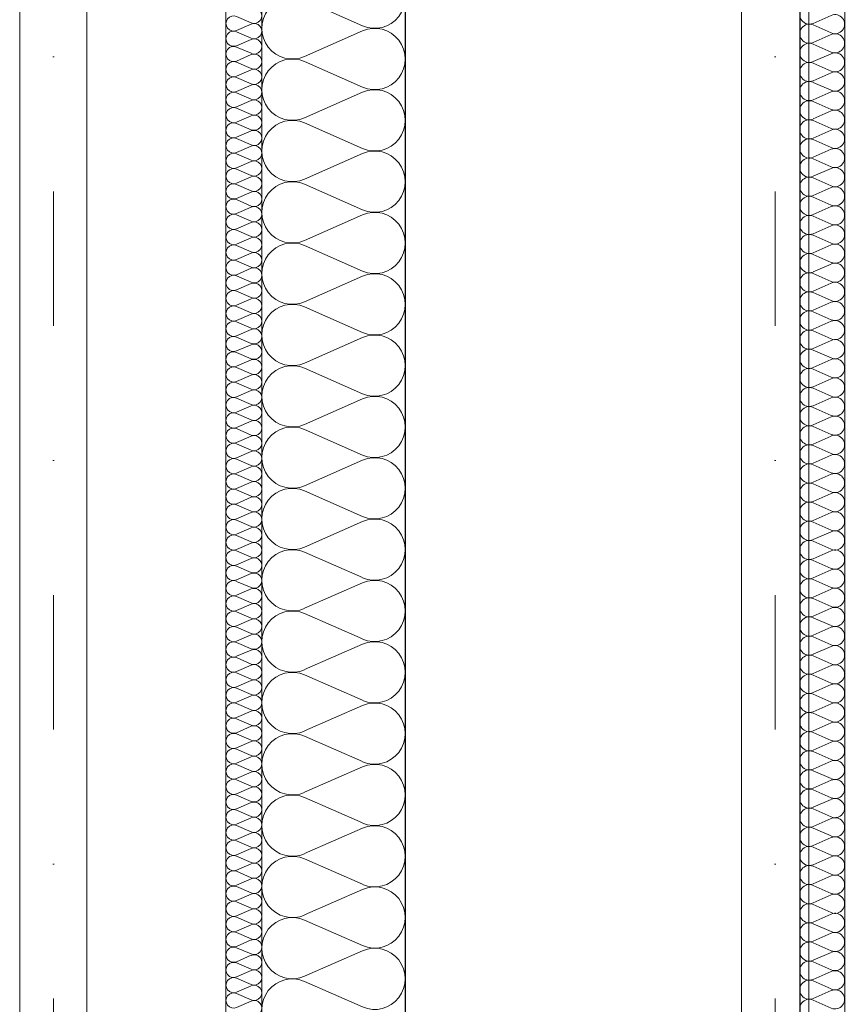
# Model space of a CAD drawing. Extents: x -558982 to 5119495, y -5290134 to 97908.
# Tile 250 of 256: x -430715 to -429794, y 79042 to 80140. Entities that reach past the tile are written whole.
import ezdxf

# ---------------------------------------------------------------- set-up
doc = ezdxf.new("R2010")
doc.units = 0
doc.header["$MEASUREMENT"] = 0
doc.linetypes.add('Dot & Dashed', pattern=[450, 150, -150, 0, -150])
doc.linetypes.add('Hidden Line', pattern=[50, 25, -25])
doc.layers.add('Arch ocieplenie', color=252, linetype='Continuous')
doc.layers.add('Inwent Izolacje', color=252, linetype='Continuous')
for name, color, linetype, lineweight in [('Arch ocieplenie_Nr_Pióra__9', 252, 'Continuous', 13), ('Arch wykończenie_Nr_Pióra__3', 252, 'Continuous', 18), ('INWENT DACH_Nr_Pióra__21', 252, 'Continuous', 9), ('Inwent Izolacje_Nr_Pióra__2', 252, 'Continuous', 13), ('Inwent Izolacje_Nr_Pióra__44', 252, 'Continuous', 13), ('INWENT KONST. DREWNIANA_Nr_Pióra__2', 252, 'Continuous', 13), ('INWENT KONST. DREWNIANA_Nr_Pióra__21', 252, 'Continuous', 9), ('INWENT.ŚCIANY_Nr_Pióra__1', 252, 'Continuous', 25), ('INWENT.ŚCIANY_Nr_Pióra__2', 252, 'Continuous', 13)]:
    doc.layers.add(name, color=color, linetype=linetype, lineweight=lineweight)

# ---------------------------------------------------------------- blocks, each defined once
blk = doc.blocks.new('Izolacja cieplna 14_229', base_point=(-430484.9, 97267.6))
at = {"layer": 'Arch ocieplenie_Nr_Pióra__9', "linetype": 'Continuous'}
for p, q in [((-430473, 95981.5), (-430456.9, 95974.4)), ((-430456.9, 95973), (-430473, 95965.9)), ((-430473, 95964.5), (-430456.9, 95957.4)), ((-430456.9, 95955.9), (-430473, 95948.9)), ((-430473, 95947.4), (-430456.9, 95940.4)), ((-430456.9, 95938.9), (-430473, 95931.8)), ((-430473, 95930.4), (-430456.9, 95923.3)), ((-430456.9, 95921.9), (-430473, 95914.8)), ((-430473, 95913.4), (-430456.9, 95906.3)), ((-430456.9, 95904.9), (-430473, 95897.8)), ((-430473, 95896.4), (-430456.9, 95889.3)), ((-430456.9, 95887.8), (-430473, 95880.8)), ((-430473, 95879.3), (-430456.9, 95872.3)), ((-430456.9, 95870.8), (-430473, 95863.7)), ((-430473, 95862.3), (-430456.9, 95855.2)), ((-430456.9, 95853.8), (-430473, 95846.7)), ((-430473, 95845.3), (-430456.9, 95838.2)), ((-430456.9, 95836.8), (-430473, 95829.7)), ((-430473, 95828.3), (-430456.9, 95821.2)), ((-430456.9, 95819.7), (-430473, 95812.7)), ((-430473, 95811.2), (-430456.9, 95804.1)), ((-430456.9, 95802.7), (-430473, 95795.6)), ((-430473, 95794.2), (-430456.9, 95787.1)), ((-430456.9, 95785.7), (-430473, 95778.6)), ((-430473, 95777.2), (-430456.9, 95770.1)), ((-430456.9, 95768.7), (-430473, 95761.6)), ((-430473, 95760.2), (-430456.9, 95753.1)), ((-430456.9, 95751.6), (-430473, 95744.6)), ((-430473, 95743.1), (-430456.9, 95736)), ((-430456.9, 95734.6), (-430473, 95727.5)), ((-430473, 95726.1), (-430456.9, 95719)), ((-430456.9, 95717.6), (-430473, 95710.5)), ((-430473, 95709.1), (-430456.9, 95702)), ((-430456.9, 95700.6), (-430473, 95693.5)), ((-430473, 95692.1), (-430456.9, 95685)), ((-430456.9, 95683.5), (-430473, 95676.5)), ((-430473, 95675), (-430456.9, 95667.9)), ((-430456.9, 95666.5), (-430473, 95659.4)), ((-430473, 95658), (-430456.9, 95650.9)), ((-430456.9, 95649.5), (-430473, 95642.4)), ((-430473, 95641), (-430456.9, 95633.9)), ((-430456.9, 95632.5), (-430473, 95625.4)), ((-430473, 95624), (-430456.9, 95616.9)), ((-430456.9, 95615.4), (-430473, 95608.4)), ((-430473, 95606.9), (-430456.9, 95599.8)), ((-430456.9, 95598.4), (-430473, 95591.3)), ((-430473, 95589.9), (-430456.9, 95582.8)), ((-430456.9, 95581.4), (-430473, 95574.3)), ((-430473, 95572.9), (-430456.9, 95565.8)), ((-430456.9, 95564.4), (-430473, 95557.3)), ((-430473, 95555.9), (-430456.9, 95548.8)), ((-430456.9, 95547.3), (-430473, 95540.3)), ((-430473, 95538.8), (-430456.9, 95531.7)), ((-430456.9, 95530.3), (-430473, 95523.2)), ((-430473, 95521.8), (-430456.9, 95514.7)), ((-430456.9, 95513.3), (-430473, 95506.2)), ((-430473, 95504.8), (-430456.9, 95497.7)), ((-430456.9, 95496.3), (-430473, 95489.2)), ((-430473, 95487.8), (-430456.9, 95480.7)), ((-430456.9, 95479.2), (-430473, 95472.2)), ((-430473, 95470.7), (-430456.9, 95463.6)), ((-430456.9, 95462.2), (-430473, 95455.1)), ((-430473, 95453.7), (-430456.9, 95446.6)), ((-430456.9, 95445.2), (-430473, 95438.1)), ((-430473, 95436.7), (-430456.9, 95429.6)), ((-430456.9, 95428.2), (-430473, 95421.1)), ((-430473, 95419.6), (-430456.9, 95412.6)), ((-430456.9, 95411.1), (-430473, 95404.1)), ((-430473, 95402.6), (-430456.9, 95395.5)), ((-430456.9, 95394.1), (-430473, 95387)), ((-430473, 95385.6), (-430456.9, 95378.5)), ((-430456.9, 95377.1), (-430473, 95370)), ((-430473, 95368.6), (-430456.9, 95361.5)), ((-430456.9, 95360.1), (-430473, 95353)), ((-430473, 95351.5), (-430456.9, 95344.5)), ((-430456.9, 95343), (-430473, 95336)), ((-430473, 95334.5), (-430456.9, 95327.4)), ((-430456.9, 95326), (-430473, 95318.9)), ((-430473, 95317.5), (-430456.9, 95310.4)), ((-430456.9, 95309), (-430473, 95301.9)), ((-430473, 95300.5), (-430456.9, 95293.4)), ((-430456.9, 95292), (-430473, 95284.9)), ((-430473, 95283.4), (-430456.9, 95276.4)), ((-430456.9, 95274.9), (-430473, 95267.9)), ((-430473, 95266.4), (-430456.9, 95259.3)), ((-430456.9, 95257.9), (-430473, 95250.8)), ((-430473, 95249.4), (-430456.9, 95242.3)), ((-430456.9, 95240.9), (-430473, 95233.8)), ((-430473, 95232.4), (-430456.9, 95225.3)), ((-430456.9, 95223.9), (-430473, 95216.8)), ((-430473, 95215.3), (-430456.9, 95208.3)), ((-430456.9, 95206.8), (-430473, 95199.8)), ((-430473, 95198.3), (-430456.9, 95191.2)), ((-430456.9, 95189.8), (-430473, 95182.7)), ((-430473, 95181.3), (-430456.9, 95174.2)), ((-430456.9, 95172.8), (-430473, 95165.7)), ((-430473, 95164.3), (-430456.9, 95157.2)), ((-430456.9, 95155.8), (-430473, 95148.7)), ((-430473, 95147.2), (-430456.9, 95140.2)), ((-430456.9, 95138.7), (-430473, 95131.6)), ((-430473, 95130.2), (-430456.9, 95123.1)), ((-430456.9, 95121.7), (-430473, 95114.6)), ((-430473, 95113.2), (-430456.9, 95106.1)), ((-430456.9, 95104.7), (-430473, 95097.6)), ((-430473, 95096.2), (-430456.9, 95089.1)), ((-430456.9, 95087.7), (-430473, 95080.6)), ((-430473, 95079.1), (-430456.9, 95072.1)), ((-430456.9, 95070.6), (-430473, 95063.5)), ((-430473, 95062.1), (-430456.9, 95055)), ((-430456.9, 95053.6), (-430473, 95046.5)), ((-430473, 95045.1), (-430456.9, 95038)), ((-430456.9, 95036.6), (-430473, 95029.5)), ((-430473, 95028.1), (-430456.9, 95021)), ((-430456.9, 95019.6), (-430473, 95012.5)), ((-430473, 95011), (-430456.9, 95004)), ((-430456.9, 95002.5), (-430473, 94995.4)), ((-430473, 94994), (-430456.9, 94986.9)), ((-430456.9, 94985.5), (-430473, 94978.4)), ((-430473, 94977), (-430456.9, 94969.9)), ((-430456.9, 94968.5), (-430473, 94961.4)), ((-430473, 94960), (-430456.9, 94952.9)), ((-430456.9, 94951.5), (-430473, 94944.4)), ((-430473, 94942.9), (-430456.9, 94935.9)), ((-430456.9, 94934.4), (-430473, 94927.3)), ((-430473, 94925.9), (-430456.9, 94918.8)), ((-430456.9, 94917.4), (-430473, 94910.3)), ((-430473, 94908.9), (-430456.9, 94901.8)), ((-430456.9, 94900.4), (-430473, 94893.3)), ((-430473, 94891.9), (-430456.9, 94884.8)), ((-430456.9, 94883.4), (-430473, 94876.3))]:
    blk.add_line(p, q, dxfattribs=at)
for centre, start_param, end_param in [((-430453.5, 95982.2), 5.870392, 9.837571), ((-430476.4, 95973.7), 2.7288, 6.695979), ((-430476.4, 95956.7), 2.7288, 6.695979), ((-430453.5, 95965.2), 5.870392, 9.837571), ((-430453.5, 95948.1), 5.870392, 9.837571), ((-430476.4, 95939.6), 2.7288, 6.695979), ((-430476.4, 95922.6), 2.7288, 6.695979), ((-430453.5, 95931.1), 5.870392, 9.837571), ((-430453.5, 95914.1), 5.870392, 9.837571), ((-430476.4, 95905.6), 2.7288, 6.695979), ((-430453.5, 95897.1), 5.870392, 9.837571), ((-430476.4, 95888.6), 2.7288, 6.695979), ((-430453.5, 95880), 5.870392, 9.837571), ((-430476.4, 95871.5), 2.7288, 6.695979), ((-430453.5, 95863), 5.870392, 9.837571), ((-430476.4, 95854.5), 2.7288, 6.695979), ((-430453.5, 95846), 5.870392, 9.837571), ((-430476.4, 95837.5), 2.7288, 6.695979), ((-430453.5, 95829), 5.870392, 9.837571), ((-430476.4, 95820.5), 2.7288, 6.695979), ((-430453.5, 95811.9), 5.870392, 9.837571), ((-430476.4, 95803.4), 2.7288, 6.695979), ((-430453.5, 95794.9), 5.870392, 9.837571), ((-430476.4, 95786.4), 2.7288, 6.695979), ((-430476.4, 95769.4), 2.7288, 6.695979), ((-430453.5, 95777.9), 5.870392, 9.837571), ((-430453.5, 95760.9), 5.870392, 9.837571), ((-430476.4, 95752.4), 2.7288, 6.695979), ((-430476.4, 95735.3), 2.7288, 6.695979), ((-430453.5, 95743.8), 5.870392, 9.837571), ((-430453.5, 95726.8), 5.870392, 9.837571), ((-430476.4, 95718.3), 2.7288, 6.695979), ((-430453.5, 95709.8), 5.870392, 9.837571), ((-430476.4, 95701.3), 2.7288, 6.695979), ((-430453.5, 95692.8), 5.870392, 9.837571), ((-430476.4, 95684.3), 2.7288, 6.695979), ((-430453.5, 95675.7), 5.870392, 9.837571), ((-430476.4, 95667.2), 2.7288, 6.695979), ((-430453.5, 95658.7), 5.870392, 9.837571), ((-430476.4, 95650.2), 2.7288, 6.695979), ((-430453.5, 95641.7), 5.870392, 9.837571), ((-430476.4, 95633.2), 2.7288, 6.695979), ((-430476.4, 95616.2), 2.7288, 6.695979), ((-430453.5, 95624.7), 5.870392, 9.837571), ((-430453.5, 95607.6), 5.870392, 9.837571), ((-430476.4, 95599.1), 2.7288, 6.695979), ((-430476.4, 95582.1), 2.7288, 6.695979), ((-430453.5, 95590.6), 5.870392, 9.837571), ((-430453.5, 95573.6), 5.870392, 9.837571), ((-430476.4, 95565.1), 2.7288, 6.695979), ((-430453.5, 95556.6), 5.870392, 9.837571), ((-430476.4, 95548.1), 2.7288, 6.695979), ((-430453.5, 95539.5), 5.870392, 9.837571), ((-430476.4, 95531), 2.7288, 6.695979), ((-430453.5, 95522.5), 5.870392, 9.837571), ((-430476.4, 95514), 2.7288, 6.695979), ((-430453.5, 95505.5), 5.870392, 9.837571), ((-430476.4, 95497), 2.7288, 6.695979), ((-430453.5, 95488.5), 5.870392, 9.837571), ((-430476.4, 95480), 2.7288, 6.695979), ((-430476.4, 95462.9), 2.7288, 6.695979), ((-430453.5, 95471.4), 5.870392, 9.837571), ((-430453.5, 95454.4), 5.870392, 9.837571), ((-430476.4, 95445.9), 2.7288, 6.695979), ((-430476.4, 95428.9), 2.7288, 6.695979), ((-430453.5, 95437.4), 5.870392, 9.837571), ((-430453.5, 95420.4), 5.870392, 9.837571), ((-430476.4, 95411.9), 2.7288, 6.695979), ((-430476.4, 95394.8), 2.7288, 6.695979), ((-430453.5, 95403.3), 5.870392, 9.837571), ((-430453.5, 95386.3), 5.870392, 9.837571), ((-430476.4, 95377.8), 2.7288, 6.695979), ((-430453.5, 95369.3), 5.870392, 9.837571), ((-430476.4, 95360.8), 2.7288, 6.695979), ((-430453.5, 95352.3), 5.870392, 9.837571), ((-430476.4, 95343.8), 2.7288, 6.695979), ((-430453.5, 95335.2), 5.870392, 9.837571), ((-430476.4, 95326.7), 2.7288, 6.695979), ((-430453.5, 95318.2), 5.870392, 9.837571), ((-430476.4, 95309.7), 2.7288, 6.695979), ((-430453.5, 95301.2), 5.870392, 9.837571), ((-430476.4, 95292.7), 2.7288, 6.695979), ((-430476.4, 95275.6), 2.7288, 6.695979), ((-430453.5, 95284.2), 5.870392, 9.837571), ((-430453.5, 95267.1), 5.870392, 9.837571), ((-430476.4, 95258.6), 2.7288, 6.695979), ((-430476.4, 95241.6), 2.7288, 6.695979), ((-430453.5, 95250.1), 5.870392, 9.837571), ((-430453.5, 95233.1), 5.870392, 9.837571), ((-430476.4, 95224.6), 2.7288, 6.695979), ((-430453.5, 95216.1), 5.870392, 9.837571), ((-430476.4, 95207.5), 2.7288, 6.695979), ((-430453.5, 95199), 5.870392, 9.837571), ((-430476.4, 95190.5), 2.7288, 6.695979), ((-430453.5, 95182), 5.870392, 9.837571), ((-430476.4, 95173.5), 2.7288, 6.695979), ((-430453.5, 95165), 5.870392, 9.837571), ((-430476.4, 95156.5), 2.7288, 6.695979), ((-430453.5, 95148), 5.870392, 9.837571), ((-430476.4, 95139.4), 2.7288, 6.695979), ((-430476.4, 95122.4), 2.7288, 6.695979), ((-430453.5, 95130.9), 5.870392, 9.837571), ((-430453.5, 95113.9), 5.870392, 9.837571), ((-430476.4, 95105.4), 2.7288, 6.695979), ((-430476.4, 95088.4), 2.7288, 6.695979), ((-430453.5, 95096.9), 5.870392, 9.837571), ((-430453.5, 95079.9), 5.870392, 9.837571), ((-430476.4, 95071.3), 2.7288, 6.695979), ((-430476.4, 95054.3), 2.7288, 6.695979), ((-430453.5, 95062.8), 5.870392, 9.837571), ((-430453.5, 95045.8), 5.870392, 9.837571), ((-430476.4, 95037.3), 2.7288, 6.695979), ((-430453.5, 95028.8), 5.870392, 9.837571), ((-430476.4, 95020.3), 2.7288, 6.695979), ((-430453.5, 95011.8), 5.870392, 9.837571), ((-430476.4, 95003.2), 2.7288, 6.695979), ((-430453.5, 94994.7), 5.870392, 9.837571), ((-430476.4, 94986.2), 2.7288, 6.695979), ((-430453.5, 94977.7), 5.870392, 9.837571), ((-430476.4, 94969.2), 2.7288, 6.695979), ((-430453.5, 94960.7), 5.870392, 9.837571), ((-430476.4, 94952.2), 2.7288, 6.695979), ((-430476.4, 94935.1), 2.7288, 6.695979), ((-430453.5, 94943.7), 5.870392, 9.837571), ((-430453.5, 94926.6), 5.870392, 9.837571), ((-430476.4, 94918.1), 2.7288, 6.695979), ((-430476.4, 94901.1), 2.7288, 6.695979), ((-430453.5, 94909.6), 5.870392, 9.837571), ((-430453.5, 94892.6), 5.870392, 9.837571), ((-430476.4, 94884.1), 2.7288, 6.695979), ((-430453.5, 94875.6), 5.870392, 9.837571)]:
    blk.add_ellipse(centre, major_axis=(0, -8.51), ratio=0.99935, start_param=start_param, end_param=end_param, dxfattribs=at)
blk = doc.blocks.new('Izolacja cieplna 14_341', base_point=(-430444.9, 93232.6))
at = {"layer": 'Inwent Izolacje_Nr_Pióra__2', "linetype": 'Continuous'}
for p, q in [((-430332.6, 95971.1), (-430397.3, 95999.5)), ((-430397.3, 95936.9), (-430332.6, 95965.3)), ((-430332.6, 95902.7), (-430397.3, 95931.1)), ((-430397.3, 95868.5), (-430332.6, 95896.9)), ((-430332.6, 95834.3), (-430397.3, 95862.7)), ((-430397.3, 95800.1), (-430332.6, 95828.6)), ((-430332.6, 95765.9), (-430397.3, 95794.4)), ((-430397.3, 95731.7), (-430332.6, 95760.2)), ((-430332.6, 95697.5), (-430397.3, 95726)), ((-430397.3, 95663.3), (-430332.6, 95691.8)), ((-430332.6, 95629.1), (-430397.3, 95657.6)), ((-430397.3, 95594.9), (-430332.6, 95623.4)), ((-430332.6, 95560.7), (-430397.3, 95589.2)), ((-430397.3, 95526.5), (-430332.6, 95555)), ((-430332.6, 95492.3), (-430397.3, 95520.8)), ((-430397.3, 95458.2), (-430332.6, 95486.6)), ((-430332.6, 95424), (-430397.3, 95452.4)), ((-430397.3, 95389.8), (-430332.6, 95418.2)), ((-430332.6, 95355.6), (-430397.3, 95384)), ((-430397.3, 95321.4), (-430332.6, 95349.8)), ((-430332.6, 95287.2), (-430397.3, 95315.6)), ((-430397.3, 95253), (-430332.6, 95281.4)), ((-430332.6, 95218.8), (-430397.3, 95247.2)), ((-430397.3, 95184.6), (-430332.6, 95213)), ((-430332.6, 95150.4), (-430397.3, 95178.8)), ((-430397.3, 95116.2), (-430332.6, 95144.7)), ((-430332.6, 95082), (-430397.3, 95110.5)), ((-430397.3, 95047.8), (-430332.6, 95076.3)), ((-430332.6, 95013.6), (-430397.3, 95042.1)), ((-430397.3, 94979.4), (-430332.6, 95007.9)), ((-430332.6, 94945.2), (-430397.3, 94973.7)), ((-430397.3, 94911), (-430332.6, 94939.5)), ((-430332.6, 94876.8), (-430397.3, 94905.3))]:
    blk.add_line(p, q, dxfattribs=at)
for centre, start_param, end_param in [((-430319, 96002.4), 2.728799, 6.695979), ((-430410.9, 95968.2), 5.870392, 9.837571), ((-430319, 95934), 2.728799, 6.695979), ((-430410.9, 95899.8), 5.870392, 9.837571), ((-430319, 95865.6), 2.728799, 6.695979), ((-430410.9, 95831.4), 5.870392, 9.837571), ((-430319, 95797.2), 2.728799, 6.695979), ((-430410.9, 95763), 5.870392, 9.837571), ((-430319, 95728.8), 2.728799, 6.695979), ((-430410.9, 95694.6), 5.870392, 9.837571), ((-430319, 95660.4), 2.728799, 6.695979), ((-430410.9, 95626.3), 5.870392, 9.837571), ((-430319, 95592.1), 2.728799, 6.695979), ((-430410.9, 95557.9), 5.870392, 9.837571), ((-430319, 95523.7), 2.728799, 6.695979), ((-430410.9, 95489.5), 5.870392, 9.837571), ((-430319, 95455.3), 2.728799, 6.695979), ((-430410.9, 95421.1), 5.870392, 9.837571), ((-430319, 95386.9), 2.728799, 6.695979), ((-430410.9, 95352.7), 5.870392, 9.837571), ((-430319, 95318.5), 2.728799, 6.695979), ((-430410.9, 95284.3), 5.870392, 9.837571), ((-430319, 95250.1), 2.728799, 6.695979), ((-430410.9, 95215.9), 5.870392, 9.837571), ((-430319, 95181.7), 2.728799, 6.695979), ((-430410.9, 95147.5), 5.870392, 9.837571), ((-430319, 95113.3), 2.728799, 6.695979), ((-430410.9, 95079.1), 5.870392, 9.837571), ((-430319, 95044.9), 2.728799, 6.695979), ((-430410.9, 95010.7), 5.870392, 9.837571), ((-430319, 94976.6), 2.728799, 6.695979), ((-430410.9, 94942.4), 5.870392, 9.837571), ((-430319, 94908.2), 2.728799, 6.695979), ((-430410.9, 94874), 5.870392, 9.837571)]:
    blk.add_ellipse(centre, major_axis=(0, 34.2), ratio=0.995133, start_param=start_param, end_param=end_param, dxfattribs=at)
blk = doc.blocks.new('Izolacja cieplna 14_365', base_point=(-429844.9, 93232.6))
at = {"layer": 'Inwent Izolacje_Nr_Pióra__44', "linetype": 'Continuous'}
for p, q in [((-429830, 95973.8), (-429809.8, 95982.7)), ((-429809.8, 95963.1), (-429830, 95972)), ((-429830, 95952.5), (-429809.8, 95961.4)), ((-429809.8, 95941.8), (-429830, 95950.7)), ((-429830, 95931.2), (-429809.8, 95940)), ((-429809.8, 95920.5), (-429830, 95929.4)), ((-429830, 95909.8), (-429809.8, 95918.7)), ((-429809.8, 95899.2), (-429830, 95908)), ((-429830, 95888.5), (-429809.8, 95897.4)), ((-429809.8, 95877.8), (-429830, 95886.7)), ((-429830, 95867.2), (-429809.8, 95876.1)), ((-429809.8, 95856.5), (-429830, 95865.4)), ((-429830, 95845.9), (-429809.8, 95854.7)), ((-429809.8, 95835.2), (-429830, 95844.1)), ((-429830, 95824.5), (-429809.8, 95833.4)), ((-429809.8, 95813.9), (-429830, 95822.7)), ((-429830, 95803.2), (-429809.8, 95812.1)), ((-429809.8, 95792.5), (-429830, 95801.4)), ((-429830, 95781.9), (-429809.8, 95790.7)), ((-429809.8, 95771.2), (-429830, 95780.1)), ((-429830, 95760.6), (-429809.8, 95769.4)), ((-429809.8, 95749.9), (-429830, 95758.8)), ((-429830, 95739.2), (-429809.8, 95748.1)), ((-429809.8, 95728.6), (-429830, 95737.4)), ((-429830, 95717.9), (-429809.8, 95726.8)), ((-429809.8, 95707.2), (-429830, 95716.1)), ((-429830, 95696.6), (-429809.8, 95705.4)), ((-429809.8, 95685.9), (-429830, 95694.8)), ((-429830, 95675.3), (-429809.8, 95684.1)), ((-429809.8, 95664.6), (-429830, 95673.5)), ((-429830, 95653.9), (-429809.8, 95662.8)), ((-429809.8, 95643.3), (-429830, 95652.1)), ((-429830, 95632.6), (-429809.8, 95641.5)), ((-429809.8, 95621.9), (-429830, 95630.8)), ((-429830, 95611.3), (-429809.8, 95620.1)), ((-429809.8, 95600.6), (-429830, 95609.5)), ((-429830, 95590), (-429809.8, 95598.8)), ((-429809.8, 95579.3), (-429830, 95588.2)), ((-429830, 95568.6), (-429809.8, 95577.5)), ((-429809.8, 95558), (-429830, 95566.8)), ((-429830, 95547.3), (-429809.8, 95556.2)), ((-429809.8, 95536.6), (-429830, 95545.5)), ((-429830, 95526), (-429809.8, 95534.8)), ((-429809.8, 95515.3), (-429830, 95524.2)), ((-429830, 95504.6), (-429809.8, 95513.5)), ((-429809.8, 95494), (-429830, 95502.9)), ((-429830, 95483.3), (-429809.8, 95492.2)), ((-429809.8, 95472.7), (-429830, 95481.5)), ((-429830, 95462), (-429809.8, 95470.9)), ((-429809.8, 95451.3), (-429830, 95460.2)), ((-429830, 95440.7), (-429809.8, 95449.5)), ((-429809.8, 95430), (-429830, 95438.9)), ((-429830, 95419.3), (-429809.8, 95428.2)), ((-429809.8, 95408.7), (-429830, 95417.6)), ((-429830, 95398), (-429809.8, 95406.9)), ((-429809.8, 95387.4), (-429830, 95396.2)), ((-429830, 95376.7), (-429809.8, 95385.6)), ((-429809.8, 95366), (-429830, 95374.9)), ((-429830, 95355.4), (-429809.8, 95364.2)), ((-429809.8, 95344.7), (-429830, 95353.6)), ((-429830, 95334), (-429809.8, 95342.9)), ((-429809.8, 95323.4), (-429830, 95332.3)), ((-429830, 95312.7), (-429809.8, 95321.6)), ((-429809.8, 95302.1), (-429830, 95310.9)), ((-429830, 95291.4), (-429809.8, 95300.3)), ((-429809.8, 95280.7), (-429830, 95289.6)), ((-429830, 95270.1), (-429809.8, 95278.9)), ((-429809.8, 95259.4), (-429830, 95268.3)), ((-429830, 95248.7), (-429809.8, 95257.6)), ((-429809.8, 95238.1), (-429830, 95247)), ((-429830, 95227.4), (-429809.8, 95236.3)), ((-429809.8, 95216.8), (-429830, 95225.6)), ((-429830, 95206.1), (-429809.8, 95215)), ((-429809.8, 95195.4), (-429830, 95204.3)), ((-429830, 95184.8), (-429809.8, 95193.6)), ((-429809.8, 95174.1), (-429830, 95183)), ((-429830, 95163.4), (-429809.8, 95172.3)), ((-429809.8, 95152.8), (-429830, 95161.7)), ((-429830, 95142.1), (-429809.8, 95151)), ((-429809.8, 95131.5), (-429830, 95140.3)), ((-429830, 95120.8), (-429809.8, 95129.7)), ((-429809.8, 95110.1), (-429830, 95119)), ((-429830, 95099.5), (-429809.8, 95108.3)), ((-429809.8, 95088.8), (-429830, 95097.7)), ((-429830, 95078.1), (-429809.8, 95087)), ((-429809.8, 95067.5), (-429830, 95076.4)), ((-429830, 95056.8), (-429809.8, 95065.7)), ((-429809.8, 95046.2), (-429830, 95055)), ((-429830, 95035.5), (-429809.8, 95044.4)), ((-429809.8, 95024.8), (-429830, 95033.7)), ((-429830, 95014.2), (-429809.8, 95023)), ((-429809.8, 95003.5), (-429830, 95012.4)), ((-429830, 94992.8), (-429809.8, 95001.7)), ((-429809.8, 94982.2), (-429830, 94991.1)), ((-429830, 94971.5), (-429809.8, 94980.4)), ((-429809.8, 94960.9), (-429830, 94969.7)), ((-429830, 94950.2), (-429809.8, 94959.1)), ((-429809.8, 94939.5), (-429830, 94948.4)), ((-429830, 94928.9), (-429809.8, 94937.7)), ((-429809.8, 94918.2), (-429830, 94927.1)), ((-429830, 94907.5), (-429809.8, 94916.4)), ((-429809.8, 94896.9), (-429830, 94905.8)), ((-429830, 94886.2), (-429809.8, 94895.1)), ((-429809.8, 94875.6), (-429830, 94884.4))]:
    blk.add_line(p, q, dxfattribs=at)
for centre, start_param, end_param in [((-429834.3, 95983.6), 5.870392, 9.837571), ((-429805.6, 95972.9), 2.728799, 6.695979), ((-429834.3, 95962.2), 5.870392, 9.837571), ((-429805.6, 95951.6), 2.728799, 6.695979), ((-429834.3, 95940.9), 5.870392, 9.837571), ((-429834.3, 95919.6), 5.870392, 9.837571), ((-429805.6, 95930.3), 2.728799, 6.695979), ((-429805.6, 95908.9), 2.728799, 6.695979), ((-429834.3, 95898.3), 5.870392, 9.837571), ((-429805.6, 95887.6), 2.728799, 6.695979), ((-429834.3, 95876.9), 5.870392, 9.837571), ((-429805.6, 95866.3), 2.728799, 6.695979), ((-429834.3, 95855.6), 5.870392, 9.837571), ((-429805.6, 95845), 2.728799, 6.695979), ((-429834.3, 95834.3), 5.870392, 9.837571), ((-429805.6, 95823.6), 2.728799, 6.695979), ((-429834.3, 95813), 5.870392, 9.837571), ((-429805.6, 95802.3), 2.728799, 6.695979), ((-429834.3, 95791.6), 5.870392, 9.837571), ((-429805.6, 95781), 2.728799, 6.695979), ((-429834.3, 95770.3), 5.870392, 9.837571), ((-429805.6, 95759.7), 2.728799, 6.695979), ((-429834.3, 95749), 5.870392, 9.837571), ((-429805.6, 95738.3), 2.728799, 6.695979), ((-429834.3, 95727.7), 5.870392, 9.837571), ((-429805.6, 95717), 2.728799, 6.695979), ((-429834.3, 95706.3), 5.870392, 9.837571), ((-429805.6, 95695.7), 2.728799, 6.695979), ((-429834.3, 95685), 5.870392, 9.837571), ((-429805.6, 95674.4), 2.728799, 6.695979), ((-429834.3, 95663.7), 5.870392, 9.837571), ((-429805.6, 95653), 2.728799, 6.695979), ((-429834.3, 95642.4), 5.870392, 9.837571), ((-429805.6, 95631.7), 2.728799, 6.695979), ((-429834.3, 95621), 5.870392, 9.837571), ((-429805.6, 95610.4), 2.728799, 6.695979), ((-429834.3, 95599.7), 5.870392, 9.837571), ((-429805.6, 95589.1), 2.728799, 6.695979), ((-429834.3, 95578.4), 5.870392, 9.837571), ((-429834.3, 95557.1), 5.870392, 9.837571), ((-429805.6, 95567.7), 2.728799, 6.695979), ((-429805.6, 95546.4), 2.728799, 6.695979), ((-429834.3, 95535.7), 5.870392, 9.837571), ((-429805.6, 95525.1), 2.728799, 6.695979), ((-429834.3, 95514.4), 5.870392, 9.837571), ((-429805.6, 95503.8), 2.728799, 6.695979), ((-429834.3, 95493.1), 5.870392, 9.837571), ((-429805.6, 95482.4), 2.728799, 6.695979), ((-429834.3, 95471.8), 5.870392, 9.837571), ((-429805.6, 95461.1), 2.728799, 6.695979), ((-429834.3, 95450.4), 5.870392, 9.837571), ((-429805.6, 95439.8), 2.728799, 6.695979), ((-429834.3, 95429.1), 5.870392, 9.837571), ((-429805.6, 95418.5), 2.728799, 6.695979), ((-429834.3, 95407.8), 5.870392, 9.837571), ((-429805.6, 95397.1), 2.728799, 6.695979), ((-429834.3, 95386.5), 5.870392, 9.837571), ((-429805.6, 95375.8), 2.728799, 6.695979), ((-429834.3, 95365.1), 5.870392, 9.837571), ((-429805.6, 95354.5), 2.728799, 6.695979), ((-429834.3, 95343.8), 5.870392, 9.837571), ((-429805.6, 95333.2), 2.728799, 6.695979), ((-429834.3, 95322.5), 5.870392, 9.837571), ((-429805.6, 95311.8), 2.728799, 6.695979), ((-429834.3, 95301.2), 5.870392, 9.837571), ((-429805.6, 95290.5), 2.728799, 6.695979), ((-429834.3, 95279.8), 5.870392, 9.837571), ((-429805.6, 95269.2), 2.728799, 6.695979), ((-429834.3, 95258.5), 5.870392, 9.837571), ((-429805.6, 95247.9), 2.728799, 6.695979), ((-429834.3, 95237.2), 5.870392, 9.837571), ((-429805.6, 95226.5), 2.728799, 6.695979), ((-429834.3, 95215.9), 5.870392, 9.837571), ((-429805.6, 95205.2), 2.728799, 6.695979), ((-429834.3, 95194.5), 5.870392, 9.837571), ((-429805.6, 95183.9), 2.728799, 6.695979), ((-429834.3, 95173.2), 5.870392, 9.837571), ((-429805.6, 95162.5), 2.728799, 6.695979), ((-429834.3, 95151.9), 5.870392, 9.837571), ((-429805.6, 95141.2), 2.728799, 6.695979), ((-429834.3, 95130.6), 5.870392, 9.837571), ((-429805.6, 95119.9), 2.728799, 6.695979), ((-429834.3, 95109.2), 5.870392, 9.837571), ((-429805.6, 95098.6), 2.728799, 6.695979), ((-429834.3, 95087.9), 5.870392, 9.837571), ((-429805.6, 95077.2), 2.728799, 6.695979), ((-429834.3, 95066.6), 5.870392, 9.837571), ((-429805.6, 95055.9), 2.728799, 6.695979), ((-429834.3, 95045.3), 5.870392, 9.837571), ((-429805.6, 95034.6), 2.728799, 6.695979), ((-429834.3, 95023.9), 5.870392, 9.837571), ((-429805.6, 95013.3), 2.728799, 6.695979), ((-429834.3, 95002.6), 5.870392, 9.837571), ((-429805.6, 94991.9), 2.728799, 6.695979), ((-429834.3, 94981.3), 5.870392, 9.837571), ((-429805.6, 94970.6), 2.728799, 6.695979), ((-429834.3, 94960), 5.870392, 9.837571), ((-429805.6, 94949.3), 2.728799, 6.695979), ((-429834.3, 94938.6), 5.870392, 9.837571), ((-429805.6, 94928), 2.728799, 6.695979), ((-429834.3, 94917.3), 5.870392, 9.837571), ((-429805.6, 94906.6), 2.728799, 6.695979), ((-429834.3, 94896), 5.870392, 9.837571), ((-429805.6, 94885.3), 2.728799, 6.695979), ((-429834.3, 94874.7), 5.870392, 9.837571)]:
    blk.add_ellipse(centre, major_axis=(0, 10.7), ratio=0.997305, start_param=start_param, end_param=end_param, dxfattribs=at)

msp = doc.modelspace()

# ---------------------------------------------------------------- linework, layer by layer
at = {"layer": 'Arch wykończenie_Nr_Pióra__3', "color": 252, "linetype": 'Continuous'}
for p, q in [((-430484.9, 77395.1), (-430484.9, 81430.1)), ((-429794.9, 80935.1), (-429794.9, 77395.1))]:
    msp.add_line(p, q, dxfattribs=at)
at = {"layer": 'INWENT DACH_Nr_Pióra__21', "color": 252, "linetype": 'Hidden Line'}
msp.add_line((-430714.9, 77295.1), (-430714.9, 81165.1), dxfattribs=at)
at = {"layer": 'INWENT KONST. DREWNIANA_Nr_Pióra__2', "color": 252, "linetype": 'Continuous'}
for p, q in [((-430714.9, 77295.1), (-430714.9, 81165.1)), ((-430639.9, 77295.1), (-430639.9, 81165.1)), ((-429909.9, 77295.1), (-429909.9, 81165.1)), ((-429834.9, 77295.1), (-429834.9, 81165.1))]:
    msp.add_line(p, q, dxfattribs=at)
at = {"layer": 'INWENT KONST. DREWNIANA_Nr_Pióra__21', "color": 252, "linetype": 'Dot & Dashed'}
for p, q in [((-430677.4, 76648.1), (-430677.4, 81165.1)), ((-429872.4, 76648.1), (-429872.4, 81165.1))]:
    msp.add_line(p, q, dxfattribs=at)
at = {"layer": 'INWENT.ŚCIANY_Nr_Pióra__1', "color": 252, "linetype": 'Continuous'}
for p, q in [((-430284.9, 81385.1), (-430284.9, 77075.1)), ((-429844.9, 81115.1), (-429844.9, 77075.1))]:
    msp.add_line(p, q, dxfattribs=at)
at = {"layer": 'INWENT.ŚCIANY_Nr_Pióra__2', "color": 252, "linetype": 'Continuous'}
msp.add_line((-430444.9, 81430.1), (-430444.9, 77395.1), dxfattribs=at)

# ---------------------------------------------------------------- block references
at = {"layer": 'Arch ocieplenie', "color": 252, "linetype": 'Continuous', "lineweight": 13}
msp.add_blockref('Izolacja cieplna 14_229', (-430484.9, 81430.1), dxfattribs=at)
at = {"layer": 'Inwent Izolacje', "color": 252, "linetype": 'Continuous', "lineweight": 13}
for name, p in [('Izolacja cieplna 14_341', (-430444.9, 77395.1)), ('Izolacja cieplna 14_365', (-429844.9, 77395.1))]:
    msp.add_blockref(name, p, dxfattribs=at)

doc.saveas('drawing.dxf')
